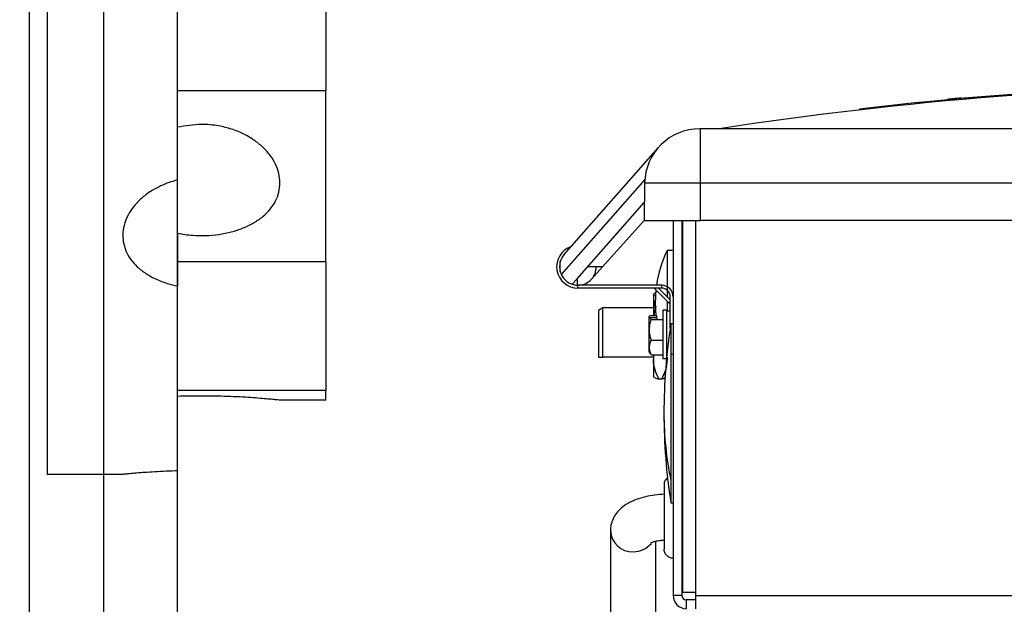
# Model space of a CAD drawing. Header units: inches. Extents: x 170 to 284, y 215 to 248.
# Tile 60 of 195: x 182.073 to 182.3, y 224.427 to 224.562. Entities that reach past the tile are written whole.
import ezdxf

# ---------------------------------------------------------------- set-up
doc = ezdxf.new("R2010")
doc.units = ezdxf.units.IN
doc.header["$LTSCALE"] = 0.25
doc.header["$MEASUREMENT"] = 0
doc.layers.add('ANNOTATIONS', color=1, linetype='Continuous')
doc.layers.add('RH BENCH MOUNT', color=7, linetype='Continuous')
doc.styles.add('ARIAL', font='arial.ttf', dxfattribs={"height": 0.09375})
doc.dimstyles.new('STANDARD$0', dxfattribs={"dimtxt": 0.09375, "dimasz": 0.09375, "dimexe": 0.03125, "dimexo": 0.046875, "dimgap": 0.09, "dimtad": 0, "dimtih": 1, "dimtoh": 1, "dimdec": 4, "dimzin": 0, "dimdsep": 46, "dimtxsty": 'ARIAL', "dimcen": 0.09, "dimadec": 0, "dimazin": 0, "dimtfac": 1, "dimtdec": 4, "dimtofl": 0, "dimtmove": 0, "dimatfit": 1, "dimfxl": 1, "dimtolj": 1, "dimtzin": 0, "dimarcsym": 0})

# ---------------------------------------------------------------- blocks, each defined once
blk = doc.blocks.new('*D34')
at = {"layer": 'ANNOTATIONS', "color": 0, "lineweight": -2, "transparency": 16777216}
for p, q in [((182.0619612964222, 225.1031551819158), (182.0619612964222, 225.3047460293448)), ((182.6176742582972, 224.2929873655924), (182.6176742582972, 225.3047460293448)), ((181.9682112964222, 225.2734960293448), (181.8744612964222, 225.2734960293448)), ((182.7114242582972, 225.2734960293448), (182.8051742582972, 225.2734960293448))]:
    blk.add_line(p, q, dxfattribs=at)
at = {"layer": 'ANNOTATIONS', "color": 0, "transparency": 16777216}
for points in [[(181.9682112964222, 225.2891210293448), (181.9682112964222, 225.2578710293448), (182.0619612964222, 225.2734960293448)], [(182.7114242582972, 225.2891210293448), (182.7114242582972, 225.2578710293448), (182.6176742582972, 225.2734960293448)]]:
    blk.add_solid(points, dxfattribs=at)
at = {"layer": 'defpoints', "color": 0, "transparency": 16777216}
for p in [(182.6176742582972, 225.2734960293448), (182.0619612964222, 225.0562801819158), (182.6176742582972, 224.2461123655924)]:
    blk.add_point(p, dxfattribs=at)
at = {"layer": 'ANNOTATIONS', "color": 0, "transparency": 16777216, "insert": (183.0954961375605, 225.2734960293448), "char_height": 0.09375, "attachment_point": 5, "style": 'ARIAL'}
blk.add_mtext('\\A1;24 1/2"', dxfattribs=at)

msp = doc.modelspace()

# ---------------------------------------------------------------- linework, layer by layer
at = {"layer": 'RH BENCH MOUNT'}
for p, q in [((182.0748017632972, 224.2149627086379), (182.0748017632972, 225.0562801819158)), ((182.0919223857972, 225.0562801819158), (182.0919223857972, 224.2239584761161)), ((182.0919223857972, 224.8615331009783), (182.0919223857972, 224.2149627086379)), ((182.0789107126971, 224.8337120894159), (182.0789107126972, 224.4570583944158)), ((182.1090430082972, 224.2163082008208), (182.1090430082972, 224.8329156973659)), ((182.1090430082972, 224.5250149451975), (182.1090430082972, 224.6280840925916)), ((182.1432842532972, 224.5952217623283), (182.1432842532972, 224.5456838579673)), ((182.1090430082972, 224.5456838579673), (182.1432842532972, 224.5456838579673)), ((182.1432842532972, 224.506204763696), (182.1432842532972, 224.5456838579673)), ((182.2868287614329, 224.5436336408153), (182.2868403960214, 224.5435315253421)), ((182.2902182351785, 224.5438384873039), (182.2902065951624, 224.5439406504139)), ((182.2665450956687, 224.5413922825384), (182.2665712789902, 224.5412111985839)), ((182.2298466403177, 224.5368396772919), (182.2296266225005, 224.5368396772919)), ((182.4968780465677, 224.5368396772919), (182.2298466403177, 224.5368396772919)), ((182.2298466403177, 224.5243458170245), (182.2298466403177, 224.5368396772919)), ((182.1983191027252, 224.5077787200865), (182.2200779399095, 224.5325211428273)), ((182.2169493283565, 224.5251124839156), (182.1976634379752, 224.5031821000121)), ((182.2169127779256, 224.5243458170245), (182.2167609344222, 224.5156467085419)), ((182.2169127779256, 224.5243458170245), (182.2298466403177, 224.5243458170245)), ((182.2298466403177, 224.5243458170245), (182.4968780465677, 224.5243458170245)), ((182.2298466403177, 224.5156467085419), (182.2298466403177, 224.5243458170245)), ((182.2013005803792, 224.5021832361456), (182.2168342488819, 224.5198468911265)), ((182.2167609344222, 224.5156467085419), (182.207195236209, 224.5049796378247)), ((182.2167609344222, 224.5156467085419), (182.2298466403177, 224.5156467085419)), ((182.2234884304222, 224.5156467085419), (182.2234884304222, 224.4290850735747)), ((182.2255161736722, 224.5156467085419), (182.2255161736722, 224.4290850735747)), ((182.2256857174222, 224.5156467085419), (182.2256857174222, 224.4297632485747)), ((182.2287307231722, 224.4297632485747), (182.2287307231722, 224.5156467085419)), ((182.4968780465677, 224.5156467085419), (182.2298466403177, 224.5156467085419)), ((182.1090430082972, 224.5127101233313), (182.1090430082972, 224.5005474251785)), ((182.2234884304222, 224.5087367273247), (182.2221056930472, 224.5087367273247)), ((182.2221056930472, 224.5087367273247), (182.2221056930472, 224.4980547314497)), ((182.1090430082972, 224.506204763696), (182.1432842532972, 224.506204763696)), ((182.1432842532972, 224.506204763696), (182.1432842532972, 224.4764702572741)), ((182.1974329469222, 224.5037928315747), (182.1974329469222, 224.5061664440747)), ((182.202769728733, 224.5038538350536), (182.2037792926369, 224.5049796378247)), ((182.207195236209, 224.5049796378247), (182.2037597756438, 224.5049796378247)), ((182.2046576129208, 224.5021498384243), (182.207195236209, 224.5049796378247)), ((182.2012845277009, 224.5021976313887), (182.2001817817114, 224.5009679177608)), ((182.2012845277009, 224.5021976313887), (182.2013005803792, 224.5021832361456)), ((182.2013005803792, 224.5021832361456), (182.2013005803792, 224.5007458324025)), ((182.1090430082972, 224.4578547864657), (182.1090430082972, 224.5005474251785)), ((182.2002097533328, 224.5009428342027), (182.2001817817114, 224.5009679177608)), ((182.2015019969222, 224.5000628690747), (182.2015019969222, 224.5007410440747)), ((182.2207757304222, 224.5007410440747), (182.2015019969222, 224.5007410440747)), ((182.2207757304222, 224.5000628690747), (182.2015019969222, 224.5000628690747)), ((182.2190802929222, 224.5000628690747), (182.2228102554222, 224.4963329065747)), ((182.2228102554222, 224.4973501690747), (182.2200975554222, 224.5000628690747)), ((182.2207757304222, 224.5007410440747), (182.2207757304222, 224.5000628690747)), ((182.2189531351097, 224.4986072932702), (182.2189531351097, 224.4936798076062)), ((182.2221056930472, 224.4970374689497), (182.2221056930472, 224.4947561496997)), ((182.2228102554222, 224.4908005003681), (182.2228102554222, 224.4980283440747)), ((182.2072732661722, 224.4955038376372), (182.2062560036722, 224.494916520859)), ((182.2062560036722, 224.494916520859), (182.2062560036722, 224.4841274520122)), ((182.2193714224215, 224.4955038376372), (182.2072732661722, 224.4955038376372)), ((182.2072732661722, 224.4841274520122), (182.2072732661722, 224.4955038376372)), ((182.2190873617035, 224.4938031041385), (182.2195595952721, 224.495868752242)), ((182.2219625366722, 224.4949426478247), (182.2211148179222, 224.4949426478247)), ((182.2211148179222, 224.4949426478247), (182.2211148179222, 224.4838205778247)), ((182.2219625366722, 224.4949426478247), (182.2219625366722, 224.4838205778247)), ((182.2228102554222, 224.4947561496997), (182.2219625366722, 224.4947561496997)), ((182.2256857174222, 224.4955038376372), (182.2255161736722, 224.4955038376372)), ((182.2179613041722, 224.4935156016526), (182.2179613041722, 224.4935299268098)), ((182.2179613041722, 224.4932122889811), (182.2179613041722, 224.4935156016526)), ((182.2179613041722, 224.4852332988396), (182.2179613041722, 224.493064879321)), ((182.2197584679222, 224.4936798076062), (182.2180756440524, 224.4936798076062)), ((182.2197584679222, 224.4932290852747), (182.2180756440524, 224.4932290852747)), ((182.2184699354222, 224.4927767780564), (182.2211148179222, 224.4927767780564)), ((182.2197584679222, 224.4932290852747), (182.2197584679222, 224.4936798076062)), ((182.2197584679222, 224.4932290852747), (182.2197584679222, 224.4927767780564)), ((182.2234884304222, 224.4917823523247), (182.222958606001, 224.4917823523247)), ((182.222958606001, 224.4917823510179), (182.222958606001, 224.4847809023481)), ((182.2184699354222, 224.4880262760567), (182.2211148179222, 224.4880262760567)), ((182.2189531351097, 224.4841274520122), (182.2072732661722, 224.4841274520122)), ((182.2179613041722, 224.4852332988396), (182.2181508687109, 224.4849552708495)), ((182.2180756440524, 224.4850834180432), (182.2181737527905, 224.484970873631)), ((182.2184699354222, 224.484631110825), (182.2211148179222, 224.484631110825)), ((182.2189531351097, 224.484631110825), (182.2189531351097, 224.4834383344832)), ((182.2189531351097, 224.4834383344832), (182.2191033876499, 224.4846142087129)), ((182.2189531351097, 224.4834383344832), (182.2189531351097, 224.4796183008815)), ((182.2211148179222, 224.4838205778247), (182.2219625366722, 224.4838205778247)), ((182.2219625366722, 224.4840070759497), (182.2219847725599, 224.4840070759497)), ((182.2221320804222, 224.4834383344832), (182.2220754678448, 224.4838813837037)), ((182.2221320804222, 224.4841274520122), (182.2221320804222, 224.4833664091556)), ((182.222958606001, 224.4847809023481), (182.2234884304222, 224.4847809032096)), ((182.222958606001, 224.4847809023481), (182.222958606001, 224.4556352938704)), ((182.2256857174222, 224.4841274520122), (182.2255161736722, 224.4841274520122)), ((182.2208605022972, 224.4790333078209), (182.2202247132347, 224.4790333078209)), ((182.2213507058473, 224.4801681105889), (182.221731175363, 224.4800378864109)), ((182.2255161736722, 224.4783036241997), (182.2256857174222, 224.4783036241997)), ((182.1090430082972, 224.4764702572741), (182.1432842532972, 224.4764702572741)), ((182.1432842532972, 224.4741790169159), (182.1432842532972, 224.4764702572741)), ((182.1432842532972, 224.4741790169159), (182.132614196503, 224.4741790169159)), ((182.0963737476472, 224.4570583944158), (182.0789107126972, 224.4570583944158)), ((182.2213860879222, 224.4546675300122), (182.2213860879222, 224.4398004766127)), ((182.222958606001, 224.4556352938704), (182.222958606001, 224.45048149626)), ((182.2256857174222, 224.4524888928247), (182.2255161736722, 224.4524888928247)), ((182.222958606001, 224.4504814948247), (182.2234884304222, 224.4504814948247)), ((182.2090125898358, 224.4440574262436), (182.2090125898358, 224.4186525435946)), ((182.2195243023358, 224.4186525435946), (182.2195243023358, 224.4416450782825)), ((182.2255161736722, 224.4419771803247), (182.2256857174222, 224.4419771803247)), ((182.2255161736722, 224.4290850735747), (182.2234884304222, 224.4290850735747)), ((182.2287307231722, 224.4297632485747), (182.2256857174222, 224.4297632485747)), ((182.2287307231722, 224.4290850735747), (182.2287307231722, 224.4297632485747)), ((182.2287307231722, 224.4260400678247), (182.2287307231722, 224.4290850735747)), ((182.2287307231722, 224.4290850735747), (182.4564614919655, 224.4290850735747)), ((182.2287307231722, 224.4280678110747), (182.2265334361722, 224.4280678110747)), ((182.2265334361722, 224.4280678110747), (182.2265334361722, 224.4260400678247))]:
    msp.add_line(p, q, dxfattribs=at)
at = {"layer": 'RH BENCH MOUNT', "flags": 128}
for points in [[(182.2902065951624, 224.5439406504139), (182.3084641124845, 224.5453587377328), (182.3122594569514, 224.5456025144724)], [(182.2195178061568, 224.4996253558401), (182.2193515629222, 224.4965634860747), (182.2194989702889, 224.4936798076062)]]:
    msp.add_lwpolyline(points, dxfattribs=at)
at = {"layer": 'RH BENCH MOUNT'}
for centre, radius, start, end in [((182.3633623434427, 223.720215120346), 0.8268648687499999, 83.27583731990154, 96.72416268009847), ((182.3633623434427, 223.6990362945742), 0.8477187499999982, 81.2281668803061, 98.77183311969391), ((182.2296266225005, 224.5241238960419), 0.01271578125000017, 90, 178.9999999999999), ((182.2015019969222, 224.5049796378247), 0.004916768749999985, 108.2208308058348, 270), ((182.2476314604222, 224.4965634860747), 0.02827989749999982, 154.5035206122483, 171.5050741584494), ((182.2015019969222, 224.5049796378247), 0.004238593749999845, 163.7397952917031, 196.2602047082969), ((182.2015019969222, 224.5049796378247), 0.004238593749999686, 138.6711448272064, 163.7397952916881), ((182.2015019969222, 224.5049796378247), 0.004238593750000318, 318.1158254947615, 359.8802876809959), ((182.2015019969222, 224.5049796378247), 0.004238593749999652, 196.2602047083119, 205.0929663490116), ((182.2015019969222, 224.5049796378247), 0.004238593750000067, 205.0929663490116, 252.249323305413), ((182.2015019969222, 224.5049796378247), 0.004238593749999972, 267.2762981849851, 318.1158254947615), ((182.2015019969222, 224.5049796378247), 0.004238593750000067, 252.249323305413, 267.2762981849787), ((182.2207757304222, 224.4980283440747), 0.002712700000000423, 359.9999999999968, 89.99999999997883), ((182.2207757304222, 224.4980283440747), 0.002034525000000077, 359.9999999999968, 89.99999999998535), ((182.3563090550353, 224.4711319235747), 0.134939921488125, 171.1971940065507, 180), ((182.3563090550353, 224.4711319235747), 0.1349399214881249, 180, 188.8028059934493), ((182.2979801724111, 224.4711600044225), 0.07661104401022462, 180.0210010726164, 191.6915715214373), ((182.2234884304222, 224.4546675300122), 0.002102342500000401, 128.3201087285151, 180), ((182.2140976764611, 224.4442710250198), 0.005089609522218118, 182.4156858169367, 271.9227831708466), ((182.2143189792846, 224.4445853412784), 0.005401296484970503, 269.4639469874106, 320.1185303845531), ((182.2265334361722, 224.4290850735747), 0.00304500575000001, 180, 270), ((182.2265334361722, 224.4290850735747), 0.001017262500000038, 180, 270)]:
    msp.add_arc(centre, radius, start, end, dxfattribs=at)
for points, knots in [([(182.2902065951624, 224.5439406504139), (182.2899835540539, 224.5439208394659), (182.2897642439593, 224.5439012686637), (182.2893327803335, 224.5438625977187), (182.28911839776, 224.5438432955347), (182.2887095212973, 224.543806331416), (182.2885155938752, 224.5437887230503), (182.2881485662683, 224.5437552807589), (182.2879747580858, 224.543739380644), (182.2876631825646, 224.5437107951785), (182.2875233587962, 224.5436979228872), (182.2872763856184, 224.5436751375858), (182.287171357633, 224.5436654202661), (182.2869183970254, 224.5436419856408), (182.2868287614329, 224.5436336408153), (182.2868287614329, 224.5436336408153)], [0, 0, 0, 0, 0.1250000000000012, 0.1250000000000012, 0.2500000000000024, 0.2500000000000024, 0.3750000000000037, 0.3750000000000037, 0.5000000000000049, 0.5000000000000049, 0.6250000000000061, 0.6250000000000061, 0.7500000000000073, 0.7500000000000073, 1, 1, 1, 1]), ([(182.1090430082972, 224.5127101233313), (182.1101931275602, 224.5125234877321), (182.1123164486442, 224.512178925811), (182.1155555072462, 224.5121421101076), (182.1185695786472, 224.5124061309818), (182.1214961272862, 224.5129987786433), (182.1242004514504, 224.5138899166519), (182.1266584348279, 224.515082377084), (182.128758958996, 224.5165331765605), (182.1304764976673, 224.5182378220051), (182.1317284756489, 224.5201266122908), (182.1325000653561, 224.522185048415), (182.1327554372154, 224.5243183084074), (182.1324950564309, 224.5265064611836), (182.1317342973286, 224.5286461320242), (182.1304812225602, 224.5307143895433), (182.1287915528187, 224.5326123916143), (182.1266797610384, 224.5343119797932), (182.1242390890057, 224.5357245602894), (182.1214945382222, 224.5368259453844), (182.1182565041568, 224.537622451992), (182.1140010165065, 224.5380417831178), (182.1108611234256, 224.5374945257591), (182.1090430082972, 224.5371776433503)], [0, 0, 0, 0, 0.05215524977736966, 0.09628770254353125, 0.1417063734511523, 0.1857418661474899, 0.2310451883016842, 0.275250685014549, 0.320727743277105, 0.3651055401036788, 0.4107748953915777, 0.4550591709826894, 0.5006401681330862, 0.5447123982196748, 0.5900636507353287, 0.6341343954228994, 0.6794713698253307, 0.7237523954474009, 0.7693111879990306, 0.8136898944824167, 0.8593648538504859, 0.9185670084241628, 1, 1, 1, 1]), ([(182.1090430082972, 224.5250149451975), (182.1088718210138, 224.5249717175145), (182.1077349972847, 224.5246846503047), (182.1057088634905, 224.5239782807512), (182.1031577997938, 224.5226830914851), (182.10093262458, 224.5210855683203), (182.0990809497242, 224.5192511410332), (182.0976751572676, 224.5172318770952), (182.0967387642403, 224.5150996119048), (182.0963185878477, 224.5129194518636), (182.0964037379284, 224.5107580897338), (182.0970106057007, 224.5086774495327), (182.0980993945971, 224.5067260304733), (182.0996602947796, 224.5049584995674), (182.1016338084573, 224.503404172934), (182.103984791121, 224.5021166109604), (182.1064782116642, 224.5011446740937), (182.1082409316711, 224.500734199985), (182.1090430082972, 224.5005474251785)], [0, 0, 0, 0, 0.01178715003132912, 0.07827632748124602, 0.1447667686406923, 0.2114516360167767, 0.2781361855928, 0.3449519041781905, 0.4117661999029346, 0.4783708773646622, 0.5449752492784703, 0.6113578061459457, 0.6777416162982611, 0.7442343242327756, 0.8107279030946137, 0.8774926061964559, 0.9442564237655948, 1, 1, 1, 1]), ([(182.2189531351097, 224.4986072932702), (182.2189882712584, 224.4986987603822), (182.2190440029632, 224.4988438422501), (182.2194246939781, 224.498981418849), (182.2195653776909, 224.4990322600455)], [0, 0, 0, 0, 0.6304517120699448, 1, 1, 1, 1]), ([(182.2194172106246, 224.4982323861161), (182.2193862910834, 224.4982427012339), (182.219037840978, 224.4983589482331), (182.2189561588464, 224.4984885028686), (182.2189532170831, 224.4986040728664), (182.2189531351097, 224.4986072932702)], [0, 0, 0, 0, 0.0864756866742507, 0.9745442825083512, 0.9999999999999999, 0.9999999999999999, 0.9999999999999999, 0.9999999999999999]), ([(182.2194424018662, 224.4974475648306), (182.2194021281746, 224.4973584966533), (182.2191219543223, 224.4967388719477), (182.219083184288, 224.4960735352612), (182.2190499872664, 224.4955038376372)], [0, 0, 0, 0, 0.1437453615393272, 1, 1, 1, 1]), ([(182.2184699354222, 224.4880262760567), (182.2181996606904, 224.4887957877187), (182.218024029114, 224.489580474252), (182.2180225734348, 224.4905962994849), (182.2180330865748, 224.4908014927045), (182.2180741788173, 224.4912055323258), (182.2181046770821, 224.4914056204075), (182.2182219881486, 224.4920008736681), (182.218334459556, 224.4923910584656), (182.2184699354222, 224.4927767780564)], [0, 0, 0, 0, 0.4999999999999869, 0.4999999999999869, 0.6250000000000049, 0.6250000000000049, 0.750000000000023, 0.750000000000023, 1, 1, 1, 1]), ([(182.2184699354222, 224.484631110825), (182.2181996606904, 224.4851810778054), (182.218024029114, 224.4857418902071), (182.2180225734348, 224.4864678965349), (182.2180330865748, 224.4866145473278), (182.2180741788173, 224.4869033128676), (182.2181046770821, 224.4870463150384), (182.2182219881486, 224.4874717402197), (182.218334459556, 224.4877506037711), (182.2184699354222, 224.4880262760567)], [0, 0, 0, 0, 0.5000000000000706, 0.5000000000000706, 0.6250000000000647, 0.6250000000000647, 0.7500000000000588, 0.7500000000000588, 1, 1, 1, 1]), ([(182.2202247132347, 224.4790333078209), (182.219846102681, 224.4797361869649), (182.21952845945, 224.4804505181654), (182.2190812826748, 224.4819145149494), (182.2189531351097, 224.4826667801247), (182.2189531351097, 224.4834383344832)], [0, 0, 0, 0, 0.5, 0.5, 1, 1, 1, 1]), ([(182.2208605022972, 224.4790333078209), (182.2212391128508, 224.4797361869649), (182.2215567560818, 224.4804505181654), (182.222003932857, 224.4819145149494), (182.2221320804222, 224.4826667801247), (182.2221320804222, 224.4834383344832)], [0, 0, 0, 0, 0.5, 0.5, 1, 1, 1, 1]), ([(182.2189531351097, 224.4796846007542), (182.2189531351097, 224.479571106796), (182.2190794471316, 224.4794605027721), (182.2195259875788, 224.4792437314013), (182.2198466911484, 224.4791370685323), (182.2202247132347, 224.4790333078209)], [0, 0, 0, 0, 0.5, 0.5, 1, 1, 1, 1]), ([(182.2217025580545, 224.4793339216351), (182.2215618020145, 224.4792691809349), (182.2213388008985, 224.4791666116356), (182.2209893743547, 224.4790692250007), (182.2208605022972, 224.4790333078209)], [0, 0, 0, 0, 0.6311898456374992, 1, 1, 1, 1]), ([(182.132614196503, 224.474184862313), (182.132629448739, 224.4741832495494), (182.1326919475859, 224.4741766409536), (182.1322781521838, 224.4742205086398), (182.1313740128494, 224.4743127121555), (182.1299722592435, 224.4744464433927), (182.1281293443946, 224.4746045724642), (182.125913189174, 224.4747684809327), (182.1233497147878, 224.4749218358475), (182.1205553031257, 224.4750451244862), (182.1175666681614, 224.4751246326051), (182.1136728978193, 224.4751641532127), (182.1108492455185, 224.4750978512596), (182.1090430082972, 224.4750554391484)], [0, 0, 0, 0, 0.0293279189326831, 0.1201765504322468, 0.2082622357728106, 0.2988843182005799, 0.3873045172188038, 0.4782681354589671, 0.5670328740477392, 0.6583808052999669, 0.7469613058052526, 0.8381359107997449, 1, 1, 1, 1]), ([(182.1090430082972, 224.4578547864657), (182.1088541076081, 224.4578490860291), (182.107714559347, 224.4578146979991), (182.1056738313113, 224.4577323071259), (182.1031415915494, 224.4575948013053), (182.100907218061, 224.4574447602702), (182.0990695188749, 224.4573013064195), (182.097665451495, 224.4571797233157), (182.0966067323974, 224.4570811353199), (182.0964576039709, 224.4570665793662), (182.0963737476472, 224.4570583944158)], [0, 0, 0, 0, 0.02602518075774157, 0.1569975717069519, 0.2917386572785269, 0.4232345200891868, 0.5585284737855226, 0.6902569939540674, 0.8258285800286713, 1, 1, 1, 1]), ([(182.2213860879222, 224.4524499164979), (182.2206746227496, 224.4524010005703), (182.2191887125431, 224.4522988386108), (182.2170212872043, 224.4518983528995), (182.214878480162, 224.4512725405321), (182.2130307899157, 224.4504217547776), (182.2115221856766, 224.4493602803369), (182.2103918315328, 224.4481808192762), (182.2095707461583, 224.446829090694), (182.2090915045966, 224.4454233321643), (182.2090369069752, 224.444478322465), (182.2090125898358, 224.4440574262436)], [0, 0, 0, 0, 0.1171290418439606, 0.2446265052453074, 0.3778724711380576, 0.5225082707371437, 0.634384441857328, 0.7349150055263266, 0.8306977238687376, 0.924594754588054, 1, 1, 1, 1]), ([(182.2182903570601, 224.4412499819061), (182.2182916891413, 224.4412513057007), (182.2182950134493, 224.4412546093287), (182.2186831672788, 224.4414274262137), (182.2194095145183, 224.4416352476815), (182.2203480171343, 224.4418251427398), (182.2210725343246, 224.4418856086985), (182.2213860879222, 224.4419117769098)], [0, 0, 0, 0, 0.1345264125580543, 0.335720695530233, 0.5606940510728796, 0.8098789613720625, 1, 1, 1, 1]), ([(182.2234884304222, 224.4376977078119), (182.2233507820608, 224.4376977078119), (182.2232119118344, 224.4377114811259), (182.2229433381, 224.4377650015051), (182.2228120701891, 224.4378046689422), (182.2224276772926, 224.4379639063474), (182.222193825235, 224.4381212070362), (182.2218071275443, 224.4385086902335), (182.2216506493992, 224.4387430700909), (182.2214933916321, 224.4391232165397), (182.22145284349, 224.4392571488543), (182.2213995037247, 224.4395264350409), (182.2213860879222, 224.4396626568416), (182.2213860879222, 224.4398004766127)], [0, 0, 0, 0, 0.1249999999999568, 0.1249999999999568, 0.2499999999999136, 0.2499999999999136, 0.4999999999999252, 0.4999999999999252, 0.7499999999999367, 0.7499999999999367, 0.8749999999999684, 0.8749999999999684, 1, 1, 1, 1])]:
    msp.add_open_spline(points, degree=3, knots=knots, dxfattribs=at)
for points in [[(182.2180756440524, 224.4936798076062), (182.2180375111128, 224.4936250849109), (182.2179993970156, 224.4935703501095), (182.2179613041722, 224.4935156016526)], [(182.2179613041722, 224.493064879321), (182.2179993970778, 224.4931196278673), (182.2180375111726, 224.4931743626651), (182.2180756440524, 224.4932290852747)], [(182.2180756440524, 224.4932290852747), (182.2181478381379, 224.4930735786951), (182.218289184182, 224.4929236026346), (182.2184699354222, 224.4927767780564)], [(182.2062560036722, 224.4841274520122), (182.2065756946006, 224.4841274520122), (182.2069189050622, 224.4841274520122), (182.2072732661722, 224.4841274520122)]]:
    msp.add_open_spline(points, degree=3, dxfattribs=at)

# ---------------------------------------------------------------- dimensions: what is measured, and where the dimension line sits
at = {"layer": 'ANNOTATIONS'}
dim = msp.add_linear_dim(base=(182.6176742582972, 225.2734960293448), p1=(182.0619612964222, 225.0562801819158), p2=(182.6176742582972, 224.2461123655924), angle=7.016709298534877e-15, text='24 1/2"', dimstyle='STANDARD$0', dxfattribs=at)
dim.commit()
dim.dimension.update_dxf_attribs({"geometry": '*D34', "text_midpoint": (183.0954961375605, 225.2734960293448), "dimtype": 160})

doc.saveas('drawing.dxf')
